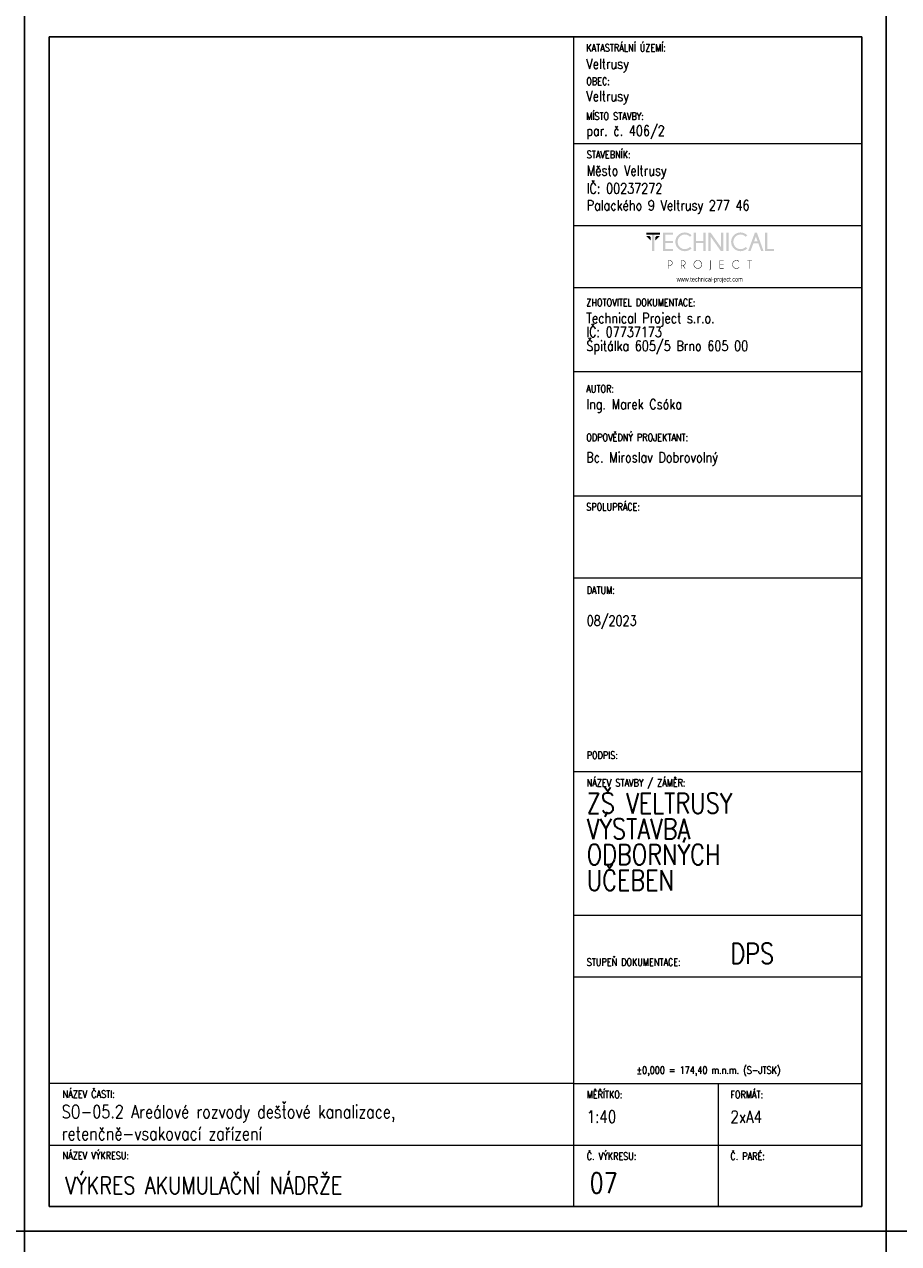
# Model space of a CAD drawing. Header units: millimetres. Extents: x -744 to 2301, y 2052 to 2943.
# Tile 24 of 31: x 1461 to 1674, y 2346 to 2643. Entities that reach past the tile are written whole.
import ezdxf

# ---------------------------------------------------------------- set-up
doc = ezdxf.new("R2010")
doc.units = ezdxf.units.MM
doc.header["$MEASUREMENT"] = 0
doc.layers.add('NETISK', color=7, linetype='Continuous', plot=False)
doc.layers.add('TP_01_Rozpiska', color=7, linetype='Continuous', lineweight=5)
doc.layers.add('Znojmoprojekt - Popisy.Znojmoprojekt', color=7, linetype='Continuous')
doc.styles.add('GENERATED_STYLE_4', font='arial.ttf')
doc.styles.add('ROMANS', font='romans.shx', dxfattribs={"width": 0.8})

# ---------------------------------------------------------------- blocks, each defined once
blk = doc.blocks.new('*U24')
for p, q in [((-210, 291), (-210, 297)), ((-204, 297), (-210, 297)), ((0, 297), (-210, 297)), ((-210, 297), (-210, 0)), ((0, 0), (0, 297)), ((-6, 297), (0, 297)), ((-6, 291), (-204, 291)), ((-204, 291), (-204, 6)), ((-6, 6), (-6, 291)), ((-210, 6), (-210, 0)), ((-204, 6), (-6, 6)), ((-210, 0), (0, 0))]:
    blk.add_line(p, q)
blk = doc.blocks.new('A$C01D51CA2')
at = {"layer": 'TP_01_Rozpiska'}
for points in [[(-45.09, 17.59), (-45.09, 16.91), (-40.45, 16.91), (-40.45, 17.59)], [(-45.09, 16.5), (-43.58, 14.97), (-43.58, 16.09), (-43.97, 16.5)], [(-43.15, 17.03), (-43.15, 11.39), (-42.38, 11.39), (-42.38, 17.03)], [(-40.45, 16.5), (-41.97, 14.97), (-41.97, 16.09), (-41.57, 16.5)], [(-36.03, 17.59), (-36.03, 16.91), (-38.63, 16.91), (-38.63, 14.83), (-36.03, 14.83), (-36.03, 14.15), (-38.63, 14.15), (-38.63, 12.08), (-36.03, 12.08), (-36.03, 11.39), (-39.4, 11.39), (-39.4, 17.59)], [(-28.26, 14.15), (-28.26, 11.39), (-29.05, 11.39), (-29.05, 17.59), (-28.26, 17.59), (-28.26, 14.83), (-25.73, 14.83), (-25.73, 17.59), (-24.94, 17.59), (-24.94, 11.39), (-25.73, 11.39), (-25.73, 14.15)], [(-23.29, 17.59), (-19.78, 12.64), (-19.78, 17.59), (-19, 17.59), (-19, 11.39), (-19.86, 11.39), (-23.29, 16.22), (-23.29, 11.39), (-24.07, 11.39), (-24.07, 17.59)], [(-18, 17.59), (-18, 11.39), (-17.23, 11.39), (-17.23, 17.59)], [(-4.92, 11.41), (-4.92, 17.59), (-4.14, 17.59), (-4.14, 12.08), (-1.91, 12.08), (-1.91, 11.41)], [(-18.85, 8.23), (-18.85, 8.07), (-20.1, 8.07), (-20.1, 6.92), (-18.85, 6.92), (-18.85, 6.76), (-20.1, 6.76), (-20.1, 5.6), (-18.85, 5.6), (-18.85, 5.44), (-20.25, 5.44), (-20.25, 8.23)], [(-10.06, 8.07), (-10.06, 5.44), (-10.22, 5.44), (-10.22, 8.07), (-10.93, 8.07), (-10.93, 8.23), (-9.35, 8.23), (-9.35, 8.07)]]:
    blk.add_hatch(color=256, dxfattribs=at).paths.add_polyline_path(points)
h = blk.add_hatch(color=256, dxfattribs=at)
edge = h.paths.add_edge_path()
edge.add_line((-30.26, 12.76), (-29.72, 12.28))
edge.add_spline(control_points=[(-29.72, 12.28), (-30.41, 11.65), (-31.18, 11.32), (-32.02, 11.32), (-32.02, 11.32), (-32.93, 11.32), (-33.68, 11.64), (-34.31, 12.26), (-34.31, 12.26), (-34.93, 12.89), (-35.23, 13.63), (-35.23, 14.5), (-35.23, 14.5), (-35.23, 15.35), (-34.93, 16.09), (-34.31, 16.72), (-34.31, 16.72), (-33.68, 17.36), (-32.93, 17.67), (-32.02, 17.67), (-32.02, 17.67), (-31.18, 17.67), (-30.41, 17.34), (-29.72, 16.7)], knot_values=[0, 0, 0, 0, 0.041667, 0.041667, 0.041667, 0.041767, 0.083333, 0.083333, 0.083333, 0.083433, 0.125, 0.125, 0.125, 0.1251, 0.166667, 0.166667, 0.166667, 0.166767, 0.208333, 0.208333, 0.208333, 0.208433, 1, 1, 1, 1], degree=3, periodic=0)
edge.add_line((-29.72, 16.7), (-30.26, 16.22))
edge.add_spline(control_points=[(-30.26, 16.22), (-30.82, 16.73), (-31.41, 16.98), (-32.02, 16.98), (-32.02, 16.98), (-32.68, 16.98), (-33.25, 16.73), (-33.73, 16.26), (-33.73, 16.26), (-34.21, 15.78), (-34.45, 15.19), (-34.45, 14.5), (-34.45, 14.5), (-34.45, 13.79), (-34.21, 13.22), (-33.73, 12.72), (-33.73, 12.72), (-33.25, 12.25), (-32.68, 12.02), (-32.02, 12.02), (-32.02, 12.02), (-31.41, 12.02), (-30.82, 12.26), (-30.26, 12.76)], knot_values=[0, 0, 0, 0, 0.041667, 0.041667, 0.041667, 0.041767, 0.083333, 0.083333, 0.083333, 0.083433, 0.125, 0.125, 0.125, 0.1251, 0.166667, 0.166667, 0.166667, 0.166767, 0.208333, 0.208333, 0.208333, 0.208433, 1, 1, 1, 1], degree=3, periodic=0)
h = blk.add_hatch(color=256, dxfattribs=at)
edge = h.paths.add_edge_path()
edge.add_line((-11.41, 12.76), (-10.87, 12.28))
edge.add_spline(control_points=[(-10.87, 12.28), (-11.56, 11.65), (-12.33, 11.32), (-13.17, 11.32), (-13.17, 11.32), (-14.07, 11.32), (-14.83, 11.64), (-15.45, 12.26), (-15.45, 12.26), (-16.08, 12.89), (-16.37, 13.63), (-16.37, 14.5), (-16.37, 14.5), (-16.37, 15.35), (-16.08, 16.09), (-15.45, 16.72), (-15.45, 16.72), (-14.83, 17.36), (-14.07, 17.67), (-13.17, 17.67), (-13.17, 17.67), (-12.33, 17.67), (-11.56, 17.34), (-10.87, 16.7)], knot_values=[0, 0, 0, 0, 0.041667, 0.041667, 0.041667, 0.041767, 0.083333, 0.083333, 0.083333, 0.083433, 0.125, 0.125, 0.125, 0.1251, 0.166667, 0.166667, 0.166667, 0.166767, 0.208333, 0.208333, 0.208333, 0.208433, 1, 1, 1, 1], degree=3, periodic=0)
edge.add_line((-10.87, 16.7), (-11.41, 16.22))
edge.add_spline(control_points=[(-11.41, 16.22), (-11.97, 16.73), (-12.56, 16.98), (-13.17, 16.98), (-13.17, 16.98), (-13.82, 16.98), (-14.4, 16.73), (-14.88, 16.26), (-14.88, 16.26), (-15.35, 15.78), (-15.6, 15.19), (-15.6, 14.5), (-15.6, 14.5), (-15.6, 13.79), (-15.35, 13.22), (-14.88, 12.72), (-14.88, 12.72), (-14.4, 12.25), (-13.82, 12.02), (-13.17, 12.02), (-13.17, 12.02), (-12.56, 12.02), (-11.97, 12.26), (-11.41, 12.76)], knot_values=[0, 0, 0, 0, 0.041667, 0.041667, 0.041667, 0.041767, 0.083333, 0.083333, 0.083333, 0.083433, 0.125, 0.125, 0.125, 0.1251, 0.166667, 0.166667, 0.166667, 0.166767, 0.208333, 0.208333, 0.208333, 0.208433, 1, 1, 1, 1], degree=3, periodic=0)
h = blk.add_hatch(color=256, dxfattribs=at)
h.paths.add_polyline_path([(-7.4, 14.65), (-7.99, 16.29), (-8.6, 14.65)])
h.paths.add_polyline_path([(-7.64, 17.59), (-5.41, 11.41), (-6.21, 11.41), (-7.15, 13.97), (-8.83, 13.97), (-9.78, 11.41), (-10.6, 11.41), (-8.33, 17.59)])
h = blk.add_hatch(color=256, dxfattribs=at)
edge = h.paths.add_edge_path()
edge.add_spline(control_points=[(-27.62, 8.12), (-27.98, 8.12), (-28.27, 7.99), (-28.52, 7.74), (-28.52, 7.74), (-28.77, 7.49), (-28.9, 7.2), (-28.9, 6.84), (-28.9, 6.84), (-28.9, 6.49), (-28.77, 6.2), (-28.52, 5.95), (-28.52, 5.95), (-28.27, 5.7), (-27.98, 5.57), (-27.62, 5.57), (-27.62, 5.57), (-27.27, 5.57), (-26.98, 5.7), (-26.73, 5.95), (-26.73, 5.95), (-26.47, 6.2), (-26.35, 6.49), (-26.35, 6.84), (-26.35, 6.84), (-26.35, 7.2), (-26.47, 7.49), (-26.73, 7.74), (-26.73, 7.74), (-26.98, 7.99), (-27.27, 8.12), (-27.62, 8.12)], knot_values=[0, 0, 0, 0, 0.03125, 0.03125, 0.03125, 0.03135, 0.0625, 0.0625, 0.0625, 0.0626, 0.09375, 0.09375, 0.09375, 0.09385, 0.125, 0.125, 0.125, 0.1251, 0.15625, 0.15625, 0.15625, 0.15635, 0.1875, 0.1875, 0.1875, 0.1876, 0.21875, 0.21875, 0.21875, 0.21885, 1, 1, 1, 1], degree=3, periodic=0)
edge = h.paths.add_edge_path()
edge.add_spline(control_points=[(-26.61, 7.86), (-26.33, 7.58), (-26.19, 7.23), (-26.19, 6.84), (-26.19, 6.84), (-26.19, 6.44), (-26.33, 6.11), (-26.61, 5.83), (-26.61, 5.83), (-26.89, 5.56), (-27.22, 5.41), (-27.62, 5.41), (-27.62, 5.41), (-28.01, 5.41), (-28.36, 5.56), (-28.64, 5.83), (-28.64, 5.83), (-28.91, 6.11), (-29.05, 6.44), (-29.05, 6.84), (-29.05, 6.84), (-29.05, 7.23), (-28.91, 7.58), (-28.64, 7.86), (-28.64, 7.86), (-28.36, 8.14), (-28.01, 8.28), (-27.62, 8.28), (-27.62, 8.28), (-27.22, 8.28), (-26.89, 8.14), (-26.61, 7.86)], knot_values=[0, 0, 0, 0, 0.03125, 0.03125, 0.03125, 0.03135, 0.0625, 0.0625, 0.0625, 0.0626, 0.09375, 0.09375, 0.09375, 0.09385, 0.125, 0.125, 0.125, 0.1251, 0.15625, 0.15625, 0.15625, 0.15635, 0.1875, 0.1875, 0.1875, 0.1876, 0.21875, 0.21875, 0.21875, 0.21885, 1, 1, 1, 1], degree=3, periodic=0)
h = blk.add_hatch(color=256, dxfattribs=at)
edge = h.paths.add_edge_path()
edge.add_line((-13.73, 5.88), (-13.61, 5.79))
edge.add_spline(control_points=[(-13.61, 5.79), (-13.87, 5.54), (-14.2, 5.41), (-14.56, 5.41), (-14.56, 5.41), (-14.96, 5.41), (-15.3, 5.56), (-15.58, 5.83), (-15.58, 5.83), (-15.86, 6.11), (-15.99, 6.44), (-15.99, 6.84), (-15.99, 6.84), (-15.99, 7.23), (-15.86, 7.58), (-15.58, 7.86), (-15.58, 7.86), (-15.3, 8.14), (-14.96, 8.27), (-14.56, 8.27), (-14.56, 8.27), (-14.2, 8.27), (-13.87, 8.15), (-13.61, 7.89)], knot_values=[0, 0, 0, 0, 0.041667, 0.041667, 0.041667, 0.041767, 0.083333, 0.083333, 0.083333, 0.083433, 0.125, 0.125, 0.125, 0.1251, 0.166667, 0.166667, 0.166667, 0.166767, 0.208333, 0.208333, 0.208333, 0.208433, 1, 1, 1, 1], degree=3, periodic=0)
edge.add_line((-13.61, 7.89), (-13.73, 7.79))
edge.add_spline(control_points=[(-13.73, 7.79), (-13.97, 8), (-14.25, 8.1), (-14.56, 8.1), (-14.56, 8.1), (-14.93, 8.1), (-15.22, 7.99), (-15.47, 7.74), (-15.47, 7.74), (-15.72, 7.49), (-15.85, 7.2), (-15.85, 6.84), (-15.85, 6.84), (-15.85, 6.49), (-15.72, 6.2), (-15.47, 5.95), (-15.47, 5.95), (-15.22, 5.7), (-14.93, 5.57), (-14.56, 5.57), (-14.56, 5.57), (-14.25, 5.57), (-13.97, 5.67), (-13.73, 5.88)], knot_values=[0, 0, 0, 0, 0.041667, 0.041667, 0.041667, 0.041767, 0.083333, 0.083333, 0.083333, 0.083433, 0.125, 0.125, 0.125, 0.1251, 0.166667, 0.166667, 0.166667, 0.166767, 0.208333, 0.208333, 0.208333, 0.208433, 1, 1, 1, 1], degree=3, periodic=0)
h = blk.add_hatch(color=256, dxfattribs=at)
edge = h.paths.add_edge_path()
edge.add_line((-37.56, 8.07), (-37.56, 6.57))
edge.add_line((-37.56, 6.57), (-37.08, 6.57))
edge.add_spline(control_points=[(-37.08, 6.57), (-36.89, 6.57), (-36.71, 6.64), (-36.56, 6.79), (-36.56, 6.79), (-36.41, 6.94), (-36.34, 7.12), (-36.34, 7.33), (-36.34, 7.33), (-36.34, 7.53), (-36.41, 7.71), (-36.56, 7.86), (-36.56, 7.86), (-36.71, 8), (-36.89, 8.07), (-37.08, 8.07)], knot_values=[0, 0, 0, 0, 0.0625, 0.0625, 0.0625, 0.0626, 0.125, 0.125, 0.125, 0.1251, 0.1875, 0.1875, 0.1875, 0.1876, 1, 1, 1, 1], degree=3, periodic=0)
edge.add_line((-37.08, 8.07), (-37.56, 8.07))
edge = h.paths.add_edge_path()
edge.add_line((-37.56, 6.41), (-37.56, 5.44))
edge.add_line((-37.56, 5.44), (-37.73, 5.44))
edge.add_line((-37.73, 5.44), (-37.73, 8.23))
edge.add_line((-37.73, 8.23), (-36.99, 8.23))
edge.add_spline(control_points=[(-36.99, 8.23), (-36.77, 8.2), (-36.59, 8.12), (-36.44, 7.97), (-36.44, 7.97), (-36.28, 7.79), (-36.18, 7.58), (-36.18, 7.33), (-36.18, 7.33), (-36.18, 7.07), (-36.28, 6.85), (-36.44, 6.67), (-36.44, 6.67), (-36.62, 6.51), (-36.84, 6.41), (-37.08, 6.41)], knot_values=[0, 0, 0, 0, 0.0625, 0.0625, 0.0625, 0.0626, 0.125, 0.125, 0.125, 0.1251, 0.1875, 0.1875, 0.1875, 0.1876, 1, 1, 1, 1], degree=3, periodic=0)
edge.add_line((-37.08, 6.41), (-37.56, 6.41))
h = blk.add_hatch(color=256, dxfattribs=at)
edge = h.paths.add_edge_path()
edge.add_line((-33.17, 8.07), (-33.17, 6.57))
edge.add_line((-33.17, 6.57), (-32.71, 6.57))
edge.add_spline(control_points=[(-32.71, 6.57), (-32.5, 6.57), (-32.32, 6.64), (-32.17, 6.79), (-32.17, 6.79), (-32.02, 6.94), (-31.96, 7.12), (-31.96, 7.33), (-31.96, 7.33), (-31.96, 7.53), (-32.02, 7.71), (-32.17, 7.86), (-32.17, 7.86), (-32.32, 8), (-32.5, 8.07), (-32.71, 8.07)], knot_values=[0, 0, 0, 0, 0.0625, 0.0625, 0.0625, 0.0626, 0.125, 0.125, 0.125, 0.1251, 0.1875, 0.1875, 0.1875, 0.1876, 1, 1, 1, 1], degree=3, periodic=0)
edge.add_line((-32.71, 8.07), (-33.17, 8.07))
edge = h.paths.add_edge_path()
edge.add_line((-32.66, 6.41), (-33.17, 6.41))
edge.add_line((-33.17, 6.41), (-33.17, 5.44))
edge.add_line((-33.17, 5.44), (-33.34, 5.44))
edge.add_line((-33.34, 5.44), (-33.34, 8.23))
edge.add_line((-33.34, 8.23), (-32.61, 8.23))
edge.add_spline(control_points=[(-32.61, 8.23), (-32.4, 8.2), (-32.22, 8.12), (-32.07, 7.97), (-32.07, 7.97), (-31.89, 7.79), (-31.79, 7.58), (-31.79, 7.33), (-31.79, 7.33), (-31.79, 7.07), (-31.89, 6.85), (-32.07, 6.69), (-32.07, 6.69), (-32.19, 6.56), (-32.33, 6.48), (-32.48, 6.44)], knot_values=[0, 0, 0, 0, 0.0625, 0.0625, 0.0625, 0.0626, 0.125, 0.125, 0.125, 0.1251, 0.1875, 0.1875, 0.1875, 0.1876, 1, 1, 1, 1], degree=3, periodic=0)
edge.add_line((-32.48, 6.44), (-31.84, 5.44))
edge.add_line((-31.84, 5.44), (-32.04, 5.44))
edge.add_line((-32.04, 5.44), (-32.66, 6.41))
h = blk.add_hatch(color=256, dxfattribs=at)
edge = h.paths.add_edge_path()
edge.add_spline(control_points=[(-23.19, 5.39), (-23.19, 5.24), (-23.24, 5.13), (-23.34, 5.05), (-23.34, 5.05), (-23.44, 4.95), (-23.56, 4.9), (-23.69, 4.9)], knot_values=[0, 0, 0, 0, 0.125, 0.125, 0.125, 0.1251, 1, 1, 1, 1], degree=3, periodic=0)
edge.add_line((-23.69, 4.9), (-23.69, 5.05))
edge.add_spline(control_points=[(-23.69, 5.05), (-23.59, 5.05), (-23.52, 5.08), (-23.44, 5.14), (-23.44, 5.14), (-23.39, 5.21), (-23.36, 5.29), (-23.36, 5.41)], knot_values=[0, 0, 0, 0, 0.125, 0.125, 0.125, 0.1251, 1, 1, 1, 1], degree=3, periodic=0)
edge.add_line((-23.36, 5.41), (-23.36, 8.23))
edge.add_line((-23.36, 8.23), (-23.19, 8.23))
edge.add_line((-23.19, 8.23), (-23.19, 5.39))
at = {"layer": 'Znojmoprojekt - Popisy.Znojmoprojekt', "color": 7, "linetype": 'Continuous', "lineweight": 13, "insert": (-23.61, 1.59), "char_height": 1.5, "width": 19.5072, "attachment_point": 5, "style": 'GENERATED_STYLE_4'}
blk.add_mtext('\\A1;{\\fBahnschrift Light|b0|i0|c238|p34;\\W0.75;www.technical-project.com}', dxfattribs=at)

msp = doc.modelspace()

# ---------------------------------------------------------------- linework, layer by layer
at = {"layer": 'TP_01_Rozpiska'}
for p, q in [((1594.88, 2354.81), (1594.88, 2639.81)), ((1594.88, 2613.81), (1664.98, 2613.81)), ((1594.88, 2593.81), (1664.88, 2593.81)), ((1594.88, 2578.74), (1664.88, 2578.74)), ((1594.88, 2558.29), (1664.88, 2558.29)), ((1594.88, 2527.98), (1664.88, 2527.98)), ((1594.88, 2507.98), (1664.88, 2507.98)), ((1594.88, 2460.78), (1664.98, 2460.78)), ((1594.88, 2425.78), (1664.98, 2425.78)), ((1594.88, 2384.81), (1466.98, 2384.81)), ((1466.98, 2354.81), (1466.98, 2384.81)), ((1594.88, 2384.81), (1664.98, 2384.81)), ((1629.98, 2384.81), (1629.98, 2354.81)), ((1466.98, 2369.81), (1664.98, 2369.81))]:
    msp.add_line(p, q, dxfattribs=at)
at = {"layer": 'TP_01_Rozpiska', "color": 7, "linetype": 'Continuous', "lineweight": 13}
msp.add_line((1594.88, 2410.78), (1664.98, 2410.78), dxfattribs=at)

# ---------------------------------------------------------------- block references
at = {"xscale": 0.7200000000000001, "yscale": 0.7200000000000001, "zscale": 0.7200000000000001}
msp.add_blockref('A$C01D51CA2', (1644.95, 2579.4), dxfattribs=at)
at = {"layer": 'NETISK'}
for p in [(1460.98, 2348.81), (1670.98, 2348.81), (1880.98, 2348.81), (1670.98, 2051.81), (1880.98, 2051.81)]:
    msp.add_blockref('*U24', p, dxfattribs=at)

# ---------------------------------------------------------------- texts
at = {"color": 7, "linetype": 'Continuous', "lineweight": 0, "char_height": 1.8, "attachment_point": 1, "style": 'ROMANS'}
for s, insert in [('\\A1;KATASTRÁLNÍ ÚZEMÍ:', (1597.88, 2638)), ('\\A1;OBEC:', (1597.88, 2629.84)), ('\\A1;MÍSTO STAVBY:', (1597.88, 2621.33)), ('\\A1;STAVEBNÍK:', (1597.98, 2612)), ('\\A1;ZHOTOVITEL DOKUMENTACE:', (1597.88, 2575.94)), ('\\A1;AUTOR:', (1597.88, 2554.96)), ('\\A1;ODPOVĚDNÝ PROJEKTANT:', (1597.88, 2543.1)), ('\\A1;SPOLUPRÁCE:', (1597.88, 2526.17)), ('\\A1;DATUM:', (1597.98, 2505.88)), ('\\A1;PODPIS:', (1597.98, 2465.66)), ('\\A1;NÁZEV STAVBY / ZÁMĚR:', (1597.98, 2458.97)), ('\\A1;STUPEŇ DOKUMENTACE:', (1597.98, 2415.3)), ('\\A1;±0,000 = 174,40 m.n.m. (S-JTSK)', (1610.12, 2388.98)), ('\\A1;NÁZEV ČASTI:', (1470.29, 2383.14)), ('\\A1;{\\Fromand|c238;MĚŘÍTKO:}', (1597.98, 2383)), ('\\A1;FORMÁT:', (1632.98, 2383)), ('\\A1;NÁZEV VÝKRESU:', (1470.29, 2368.14)), ('\\A1;{\\Fromand|c238;Č. VÝKRESU:}', (1597.98, 2368)), ('\\A1;{\\Fromand|c238;Č. PARÉ:}', (1632.98, 2368))]:
    msp.add_mtext(s, dxfattribs=dict(at, insert=insert))
at = {"color": 7, "linetype": 'Continuous', "lineweight": 25, "style": 'ROMANS'}
for s, insert, char_height, attachment_point in [('\\A1;Veltrusy', (1597.88, 2631.12), 2.5, 7), ('\\A1;Veltrusy', (1597.88, 2623.26), 2.5, 7), ('\\A1;par. č. 406/2', (1597.88, 2614.81), 2.5, 7), ('\\A1;Město Veltrusy', (1597.98, 2605.12), 2.5, 7), ('\\A1;IČ: 00237272', (1597.98, 2601.6), 2.5, 7), ('\\A1;Palackého 9 Veltrusy 277 46', (1597.98, 2596.65), 2.5, 7), ('\\A1;Ing. Marek Csóka', (1597.88, 2551.54), 2.5, 1), ('\\A1;08/2023', (1597.98, 2498.8), 2.5, 1), ('\\A1;DPS', (1632.98, 2418.96), 5, 1), ('\\A1;SO-05.2 Areálové rozvody dešťové kanalizace,\\Pretenčně-vsakovací zařízení', (1470.07, 2379.55), 3.2, 1), ('\\A1;1:40', (1597.98, 2378.21), 3, 1), ('\\A1;2xA4', (1632.98, 2378.19), 3, 1), ('\\A1;VÝKRES AKUMULAČNÍ NÁDRŽE', (1470.96, 2362.11), 4.25, 1), ('\\A1;07', (1598.68, 2363.08), 5, 1)]:
    msp.add_mtext(s, dxfattribs=dict(at, insert=insert, char_height=char_height, attachment_point=attachment_point))
at = {"color": 7, "linetype": 'Continuous', "lineweight": 25, "char_height": 2.5, "attachment_point": 1, "style": 'ROMANS'}
for s, insert, line_spacing_factor in [('\\A1;Technical Project s.r.o.\\PIČ: 07737173\\PŠpitálka 605/5 Brno 605 00', (1597.88, 2572.52), 0.811616), ('\\A1;Bc. Miroslav Dobrovolný', (1597.88, 2538.59), 0.783211)]:
    msp.add_mtext(s, dxfattribs=dict(at, insert=insert, line_spacing_factor=line_spacing_factor))
at = {"color": 7, "linetype": 'Continuous', "lineweight": 25, "insert": (1597.98, 2455.57), "char_height": 5, "width": 48.0061, "attachment_point": 1, "line_spacing_factor": 0.75, "style": 'ROMANS'}
msp.add_mtext('\\A1;ZŠ VELTRUSY  VÝSTAVBA \\PODBORNÝCH \\PUČEBEN', dxfattribs=at)

doc.saveas('drawing.dxf')
